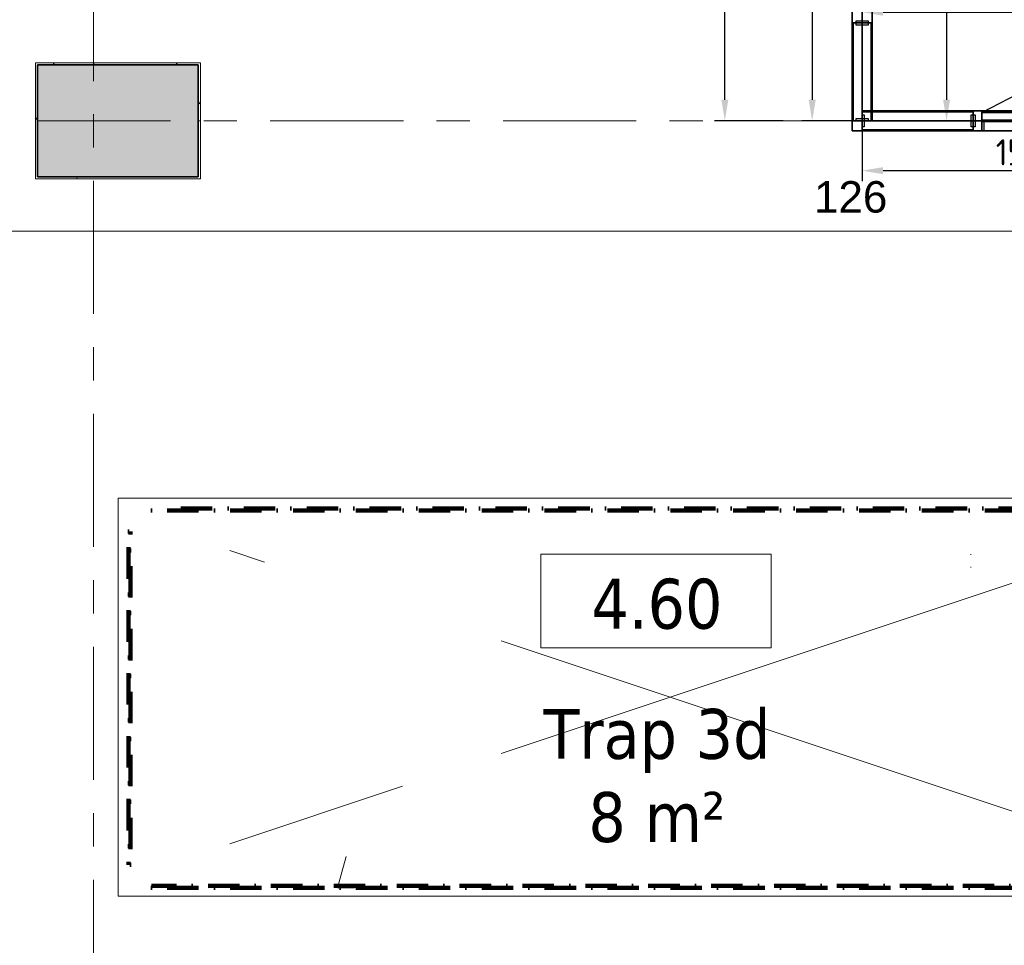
# Model space of a CAD drawing. Extents: x 2744 to 57639, y 3641 to 38820.
# Tile 125 of 179: x 42665 to 47362, y 26395 to 30810. Entities that reach past the tile are written whole.
import ezdxf
from ezdxf.enums import TextEntityAlignment as Align

# ---------------------------------------------------------------- set-up
doc = ezdxf.new("R2010")
doc.units = 0
doc.header["$LTSCALE"] = 50
doc.header["$PDSIZE"] = -5
for name, pattern in [('brandscheiding 2', [6, 0, -1.5, 3, -1.5]), ('HIDDEN2', [4.7625, 3.175, -1.5875]), ('stramien', [22.225, 12.7, -3.175, 3.175, -3.175])]:
    doc.linetypes.add(name, pattern=pattern)
doc.layers.get('0').update_dxf_attribs({"linetype": 'CONTINUOUS'})
doc.layers.get('DEFPOINTS').update_dxf_attribs({"linetype": 'CONTINUOUS'})
for name, color, linetype, lineweight in [('A-ANNO-IDEN', 8, 'CONTINUOUS', 18), ('A-AREA-IDEN', 8, 'CONTINUOUS', 18), ('A-FLOR-OTLN', 8, 'CONTINUOUS', 18), ('A-GENM', 8, 'CONTINUOUS', 18), ('S-COLS', 8, 'CONTINUOUS', 18), ('S-GRID', 8, 'CONTINUOUS', 18)]:
    doc.layers.add(name, color=color, linetype=linetype, lineweight=lineweight)
for name, color, linetype in [('AS-A38--_F----5', 2, 'CONTINUOUS'), ('AS-A38--_F---4-', 9, 'CONTINUOUS'), ('AS-I38-E_F----5_Deuren', 7, 'CONTINUOUS'), ('AS-I38-M_F----5_Deurmodulen', 7, 'CONTINUOUS'), ('AS-I38-M_F----5_Hoekaansluitingen', 7, 'CONTINUOUS'), ('AS-I38-M_F----5_Wandmodulen', 7, 'CONTINUOUS'), ('AS-L32--_F----5', 84, 'CONTINUOUS'), ('AS-L32--_F---4-', 84, 'CONTINUOUS'), ('AS-L32--_F-23--', 84, 'CONTINUOUS'), ('AS-L32--_F123--', 84, 'CONTINUOUS'), ('AS-L38--', 7, 'CONTINUOUS'), ('AS-L38--_F----5', 7, 'CONTINUOUS'), ('AS-L38--_F---4-', 7, 'CONTINUOUS'), ('AS-L38--_F-23--', 3, 'CONTINUOUS'), ('AS-L38--_F1----', 2, 'CONTINUOUS'), ('AS-L38--_F1-----', 2, 'CONTINUOUS'), ('AS-L38--_F123--', 7, 'CONTINUOUS'), ('AS-L38GL_F---4-', 2, 'CONTINUOUS'), ('AS-L38GL_F123--', 3, 'CONTINUOUS'), ('AS-M38--_F123--_Wandlengte', 1, 'CONTINUOUS'), ('IWTEKST', 2, 'CONTINUOUS')]:
    doc.layers.add(name, color=color, linetype=linetype)
doc.layers.add('AS-I38-1_F----5', color=2, linetype='CONTINUOUS', plot=False)
doc.layers.add('IWHULPLIJN', color=40, linetype='CONTINUOUS', plot=False)
doc.styles.get("Standard").update_dxf_attribs({"font": 'isocp.shx'})
doc.styles.add('Tahoma_1', font='TAHOMA.TTF', dxfattribs={"height": 238.040123})
doc.dimstyles.new('CWall_F2_Wandlengte', dxfattribs={"dimscale": 50, "dimtxt": 2.5, "dimasz": 2, "dimexe": 1, "dimexo": 1, "dimgap": 0.5, "dimtad": 1, "dimdec": 0, "dimdsep": 46, "dimtxsty": 'Standard', "dimcen": 2.5, "dimclrt": 2, "dimadec": 0, "dimazin": 0, "dimtfac": 1, "dimtdec": 0, "dimtix": 1, "dimtmove": 2, "dimatfit": 0, "dimfxl": 0, "dimtolj": 1, "dimtzin": 0, "dimarcsym": 0})
pattern_1 = [(60, (160, 2090), (-43300, 25000), [300, -50000]), (60, (230, 2164), (-43300, 25000), [100, -50000]), (60, (187, 2190), (-43300, 25000), [100, -50000]), (150, (320, 2170), (-25000, -43300), [200, -50000])]
pattern_2 = [(0, (233.25, 1360), (29.766, 59.531), [0, -59.531])]
pattern_3 = [(60, (160, 1230), (-43300, 25000), [300, -50000]), (60, (230, 1304), (-43300, 25000), [100, -50000]), (60, (187, 1330), (-43300, 25000), [100, -50000]), (150, (320, 1310), (-25000, -43300), [200, -50000])]
pattern_4 = [(60, (160, 370), (-43300, 25000), [300, -50000]), (60, (230, 444), (-43300, 25000), [100, -50000]), (60, (187, 470), (-43300, 25000), [100, -50000]), (150, (320, 450), (-25000, -43300), [200, -50000])]
pattern_5 = [(0, (683.25, 1360), (31.75, 31.75), [15.875, -47.625]), (90, (691.188, 1352.062), (-31.75, 31.75), [15.875, -47.625])]
pattern_6 = [(60, (190, 370), (-43300, 25000), [300, -50000]), (60, (260, 444), (-43300, 25000), [100, -50000]), (60, (220, 470), (-43300, 25000), [100, -50000]), (150, (350, 450), (-25000, -43300), [200, -50000])]
pattern_7 = [(60, (190, 1230), (-43300, 25000), [300, -50000]), (60, (260, 1304), (-43300, 25000), [100, -50000]), (60, (220, 1330), (-43300, 25000), [100, -50000]), (150, (350, 1310), (-25000, -43300), [200, -50000])]
pattern_8 = [(0, (265, 1360), (29.7656, 59.531), [0, -59.531])]
pattern_9 = [(60, (190, 2090), (-43300, 25000), [300, -50000]), (60, (260, 2164), (-43300, 25000), [100, -50000]), (60, (220, 2190), (-43300, 25000), [100, -50000]), (150, (350, 2170), (-25000, -43300), [200, -50000])]

# ---------------------------------------------------------------- blocks, each defined once
blk = doc.blocks.new('10844_ABT model nieuw_export 08-11-2012_rvt-1-Plotview 4e Verdieping - schaal 1 op 100')
at = {"layer": 'S-COLS', "color": 0, "lineweight": 5}
for p, q in [((47205, 28258.2), (47201.2, 28258.2)), ((47201.2, 28198.2), (47205, 28198.2))]:
    blk.add_line(p, q, dxfattribs=at)
blk = doc.blocks.new('65_KU_brandscheiding_v1 - 60m 2-7673612-Plotview 4e Verdieping - schaal 1 op 100')
at = {"layer": 'A-GENM', "linetype": 'brandscheiding 2', "lineweight": 100}
for p, q in [((4696.3, -100), (0, -100)), ((0, -100), (0, -110)), ((0, -110), (4696.3, -110)), ((4696.3, -110), (4696.3, -100))]:
    blk.add_line(p, q, dxfattribs=at)
blk = doc.blocks.new('65_KU_brandscheiding_v1 - 60m 2-5968703-Plotview 4e Verdieping - schaal 1 op 100')
at = {"layer": 'A-GENM', "linetype": 'brandscheiding 2', "lineweight": 100}
for p, q in [((4866.9, 110), (0, 110)), ((0, 110), (0, 100)), ((0, 100), (4866.9, 100)), ((4866.9, 100), (4866.9, 110))]:
    blk.add_line(p, q, dxfattribs=at)
blk = doc.blocks.new('65_KU_brandscheiding_v1 - 60m 2-V11-Plotview 4e Verdieping - schaal 1 op 100')
at = {"layer": 'A-GENM', "linetype": 'brandscheiding 2', "lineweight": 100}
for p, q in [((1590, -100), (0, -100)), ((0, -100), (0, -110)), ((0, -110), (1590, -110)), ((1590, -110), (1590, -100))]:
    blk.add_line(p, q, dxfattribs=at)
blk = doc.blocks.new('42_KA leemstuc betonkolomafwerking - Type-7433555-Plotview 4e Verdieping - schaal 1 op 100')
at = {"layer": 'A-GENM'}
h = blk.add_hatch(dxfattribs=at)
h.set_pattern_fill('FP_130', color=256, style=0, pattern_type=2)
h.set_pattern_definition([(180, (43249.6, 30328.2), (-406.4, -101.6), [33.528, -271.272, 33.528, -1896.872]), (180, (43249.6, 30328.2), (-406.4, -101.6), [-338.328, -271.272, 33.528, -576.072, -1016]), (180, (43249.6, 30328.2), (-406.4, -101.6), [-1219.2, 33.528, -271.272, 33.528, -677.672]), (180, (43249.6, 30328.2), (-406.4, -101.6), [-1557.528, -169.672, 33.528, -474.472]), (300, (43097.2, 30277.4), (291.18818, -301.15272), [33.528, -271.272, 33.528, -1896.872]), (300, (43097.2, 30277.4), (291.18818, -301.15272), [-338.328, -271.272, 33.528, -576.072, -1016]), (300, (43097.2, 30277.4), (291.18818, -301.15272), [-1219.2, 33.528, -271.272, 33.528, -677.672]), (300, (43097.2, 30277.4), (291.18818, -301.15272), [-1557.528, -169.672, 33.528, -474.472]), (60, (43046.4, 30074.2), (115.21182, 402.75272), [33.528, -271.272, 33.528, -271.272, -1625.6]), (60, (43046.4, 30074.2), (115.21182, 402.75272), [-609.6, 33.528, -576.072, 33.528, -271.272, -711.2]), (60, (43046.4, 30074.2), (115.21182, 402.75272), [-1524, 33.528, -169.672, 33.528, -474.472])])
h.paths.add_polyline_path([(-277, 277), (-277, -277), (510, -277), (510, 277), (185.3, 277)], flags=0)
h.paths.add_polyline_path([(185.3, 267), (500, 267), (500, -267), (-267, -267), (-267, 267)], flags=0)
for p, q in [((510, 277), (-277, 277)), ((-277, 277), (-277, -277)), ((-267, 267), (500, 267)), ((-267, -267), (-267, 267)), ((500, 267), (500, -267)), ((510, -277), (510, 277)), ((-277, -277), (510, -277)), ((500, -267), (-267, -267))]:
    blk.add_line(p, q, dxfattribs=at)
blk = doc.blocks.new('00_KU ruimtetag groot - 00_KU ruimtetag groot-3653893-Plotview 4e Verdieping - schaal 1 op 100')
at = {"layer": 'A-AREA-IDEN'}
for p, q in [((5.5, 2.164), (-5.5, 2.164)), ((-5.5, 2.164), (-5.5, -2.302)), ((5.5, -2.302), (5.5, 2.164)), ((-5.5, -2.302), (5.5, -2.302))]:
    blk.add_line(p, q, dxfattribs=at)
blk = doc.blocks.new('23_ABT-C_GM_FB_vloersparing-rechthoek - 4800x1600-710645-Plotview 4e Verdieping - schaal 1 op 100')
at = {"layer": 'A-GENM'}
for p, q in [((-2100, 700), (-1934.6, 644.9)), ((1800, 600), (-805, -268.3)), ((-805, 268.3), (1800, -600)), ((-1275.4, -425.1), (-2100, -700))]:
    blk.add_line(p, q, dxfattribs=at)
blk = doc.blocks.new('Onderlegger 4e verdieping')
at = {"layer": 'S-COLS', "lineweight": 5}
blk.add_hatch(color=256, dxfattribs=at).paths.add_polyline_path([(42749.6, 30061.2), (43516.6, 30061.2), (43516.6, 30595.2), (42749.6, 30595.2)], flags=0)
at = {"layer": 'A-ANNO-IDEN'}
for p, q in [((44221.7, 26818), (44181.5, 26668)), ((44181.5, 26668), (44261.9, 26668))]:
    blk.add_line(p, q, dxfattribs=at)
at = {"layer": 'A-FLOR-OTLN'}
for p, q in [((47989.6, 29801.2), (41293.3, 29801.2)), ((43134.6, 26628.2), (43134.6, 28528.2)), ((43134.6, 28528.2), (47989.6, 28528.2)), ((47989.6, 26628.2), (43134.6, 26628.2))]:
    blk.add_line(p, q, dxfattribs=at)
at = {"layer": 'S-COLS', "color": 250, "lineweight": 35}
for p, q in [((43516.6, 30595.2), (42749.6, 30595.2)), ((42749.6, 30595.2), (42749.6, 30061.2)), ((43516.6, 30061.2), (43516.6, 30595.2)), ((42749.6, 30061.2), (43516.6, 30061.2))]:
    blk.add_line(p, q, dxfattribs=at)
at = {"layer": 'S-GRID', "linetype": 'stramien'}
for p, q in [((43016.6, 37820.1), (43016.6, 15453.9)), ((2743.8, 30328.2), (56270.4, 30328.2))]:
    blk.add_line(p, q, dxfattribs=at)
at = {"lineweight": 5}
blk.add_blockref('10844_ABT model nieuw_export 08-11-2012_rvt-1-Plotview 4e Verdieping - schaal 1 op 100', (0, 0), dxfattribs=at)
at = {"color": 250, "lineweight": 35}
blk.add_blockref('23_ABT-C_GM_FB_vloersparing-rechthoek - 4800x1600-710645-Plotview 4e Verdieping - schaal 1 op 100', (45766.6, 27578.2), dxfattribs=at)
at = {"layer": 'A-AREA-IDEN', "xscale": 99.99999999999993, "yscale": 99.99999999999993, "zscale": 99.99999999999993}
blk.add_blockref('00_KU ruimtetag groot - 00_KU ruimtetag groot-3653893-Plotview 4e Verdieping - schaal 1 op 100', (45700.4, 28044.1), dxfattribs=at)
at = {"layer": 'A-GENM', "rotation": 180}
blk.add_blockref('42_KA leemstuc betonkolomafwerking - Type-7433555-Plotview 4e Verdieping - schaal 1 op 100', (43249.6, 30328.2), dxfattribs=at)
at = {"layer": 'A-GENM', "linetype": 'brandscheiding 2', "lineweight": 100}
for name, p in [('65_KU_brandscheiding_v1 - 60m 2-5968703-Plotview 4e Verdieping - schaal 1 op 100', (43293.3, 28368.2)), ('65_KU_brandscheiding_v1 - 60m 2-7673612-Plotview 4e Verdieping - schaal 1 op 100', (43293.3, 26778.2))]:
    blk.add_blockref(name, p, dxfattribs=at)
at = {"layer": 'A-GENM', "linetype": 'brandscheiding 2', "lineweight": 100, "rotation": 270}
blk.add_blockref('65_KU_brandscheiding_v1 - 60m 2-V11-Plotview 4e Verdieping - schaal 1 op 100', (43293.3, 28368.2), dxfattribs=at)
at = {"layer": 'A-AREA-IDEN', "char_height": 238.04, "attachment_point": 2, "line_spacing_factor": 1.000232, "style": 'Tahoma_1'}
for s, insert, width in [('4.60', (45705, 28143.4), 768), ('Trap 3d\\P8 m²', (45705, 27522.3), 1350)]:
    blk.add_mtext(s, dxfattribs=dict(at, insert=insert, width=width))
blk = doc.blocks.new('QHK-6---_CTA01')
at = {"layer": 'AS-L38--_F----5', "linetype": 'HIDDEN2'}
blk.add_line((0, 0), (0, 0, 2700), dxfattribs=at)
at = {"layer": 'AS-L38--_F---4-'}
blk.add_line((-47.5, 47.5), (-47.5, 47.5, 2700), dxfattribs=at)
for points, invisible_edges in [([(0, 47.5, 2700), (0, -47.5, 2700), (47.5, -47.5, 2700), (-47.5, 47.5, 2700)], 4), ([(47.5, -47.5, 2700), (-47.5, 47.5, 2700), (-47.5, 0, 2700), (47.5, 0, 2700)], 1), ([(47.5, 0), (47.5, 0, 60), (47.5, -47.5, 60), (47.5, -47.5)], 1), ([(47.5, 0, 2660), (47.5, 0, 2700), (47.5, -47.5, 2700), (47.5, -47.5, 2660)], 1), ([(47.5, -47.5), (47.5, -47.5, 60), (0, -47.5, 60), (0, -47.5)], 4), ([(47.5, -47.5, 2660), (47.5, -47.5, 2700), (0, -47.5, 2700), (0, -47.5, 2660)], 4)]:
    blk.add_3dface(points, dxfattribs=dict(at, invisible_edges=invisible_edges))
for points in [[(47.5, 0, 60), (47.5, 0, 2660), (47.5, -47.5, 2660), (47.5, -47.5, 60)], [(47.5, -47.5, 60), (47.5, -47.5, 2660), (0, -47.5, 2660), (0, -47.5, 60)]]:
    blk.add_3dface(points, dxfattribs=at)
at = {"layer": 'AS-L38--_F123--'}
blk.add_lwpolyline([(0, -47.5), (47.5, -47.5), (47.5, 0)], dxfattribs=at)
at = {"layer": 'DEFPOINTS'}
blk.add_point((0, 0, 2700), dxfattribs=at)
at = {"layer": 'AS-I38-M_F----5_Hoekaansluitingen', "extrusion": (1, -6.12303e-17, 0)}
blk.add_text('D126', height=125, rotation=90, dxfattribs=at).set_placement((0, 2750), align=Align.MIDDLE_LEFT)
at = {"layer": 'AS-I38-M_F----5_Hoekaansluitingen', "extrusion": (0, -1, 0)}
blk.add_text('D126', height=125, rotation=90, dxfattribs=at).set_placement((0, 2750), align=Align.MIDDLE_LEFT)
blk = doc.blocks.new('BvnAans-_CTA01')
at = {"layer": 'AS-L38--_F----5', "color": 0, "invisible_edges": 10}
blk.add_3dface([(0, 0), (1, 0), (1, 0, 1), (0, 0, 1)], dxfattribs=at)
at = {"layer": 'AS-L38--_F---4-', "invisible_edges": 10}
for points in [[(0, 0.5), (1, 0.5), (1, 0.5, 1), (0, 0.5, 1)], [(0, -0.5), (1, -0.5), (1, -0.5, 1), (0, -0.5, 1)]]:
    blk.add_3dface(points, dxfattribs=at)
at = {"layer": 'AS-L38--_F---4-'}
blk.add_3dface([(0, -0.5, 1), (0, 0.5, 1), (1, 0.5, 1), (1, -0.5, 1)], dxfattribs=at)
blk = doc.blocks.new('Q0WDSTL-_CTA01')
at = {"layer": 'AS-L38--_F-23--'}
for p, q in [((0, 0.3), (0, 0.5)), ((0, -0.3), (0, -0.5))]:
    blk.add_line(p, q, dxfattribs=at)
at = {"layer": 'AS-L38--_F-23--', "color": 1}
blk.add_lwpolyline([(0, 0.3), (1, 0.3), (1, -0.3), (0, -0.3)], dxfattribs=at)
at = {"layer": 'AS-L38--_F1-----'}
blk.add_lwpolyline([(0, 0.5), (0, -0.5)], dxfattribs=at)
blk = doc.blocks.new('3ADRDRP-_CTA01')
at = {"layer": 'AS-L38--_F----5', "color": 0}
blk.add_3dface([(0, 0), (1, 0), (1, 0, 1), (0, 0, 1)], dxfattribs=at)
at = {"layer": 'AS-L38--_F---4-'}
mesh = blk.add_polymesh((6, 3), dxfattribs=at)
for k, corner in enumerate([(1, -0.5, 1), (1, -0.5), (1, -0.5), (0, -0.5, 1), (0, -0.5), (0, -0.5), (0, 0.5, 1), (0, 0.5), (0, -0.5), (1, 0.5, 1), (1, 0.5), (1, -0.5), (1, 0.5, 1), (1, 0.5, 1), (1, -0.5, 1), (0, 0.5, 1), (0, 0.5, 1), (0, -0.5, 1)]):
    mesh.set_mesh_vertex(divmod(k, 3), corner)
blk = doc.blocks.new('Q0DRSTL-_CTA01')
at = {"layer": 'AS-L38--_F----5', "color": 0}
blk.add_3dface([(0, 0), (1, 0), (1, 0, 1), (0, 0, 1)], dxfattribs=at)
at = {"layer": 'AS-L38--_F-23--', "color": 0}
for p, q in [((0, 0.5), (0, 0.3)), ((1, 0.5), (1, 0)), ((1, 0), (1.25, 0)), ((0, -0.5), (0, -0.3))]:
    blk.add_line(p, q, dxfattribs=at)
for points in [[(1, 0.5), (0, 0.5)], [(0, -0.5), (1.25, -0.5), (1.25, 0)]]:
    blk.add_lwpolyline(points, dxfattribs=at)
at = {"layer": 'AS-L38--_F1----', "color": 0}
blk.add_lwpolyline([(0, -0.5), (1, -0.5), (1, 0.5), (0, 0.5)], close=True, dxfattribs=at)
at = {"layer": 'AS-L38--_F---4-'}
mesh = blk.add_polymesh((6, 3), dxfattribs=at)
for k, corner in enumerate([(1, -0.5, 1), (1, -0.5), (1, -0.5), (0, -0.5, 1), (0, -0.5), (0, -0.5), (0, 0.5, 1), (0, 0.5), (0, -0.5), (1, 0.5, 1), (1, 0.5), (1, -0.5), (1, 0.5, 1), (1, 0.5, 1), (1, -0.5, 1), (0, 0.5, 1), (0, 0.5, 1), (0, -0.5, 1)]):
    mesh.set_mesh_vertex(divmod(k, 3), corner)
blk = doc.blocks.new('ddch1---_CTA01')
at = {"layer": 'AS-L32--_F----5', "color": 1}
for p, q in [((0, 0.075), (1, 0.075, 0.5)), ((1, 0.075, 0.5), (0, 0.075, 1))]:
    blk.add_line(p, q, dxfattribs=at)
at = {"layer": 'AS-L32--_F----5', "color": 1, "linetype": 'HIDDEN2'}
for p, q in [((0, -0.075), (1, -0.075, 0.5)), ((1, -0.075, 0.5), (0, -0.075, 1))]:
    blk.add_line(p, q, dxfattribs=at)
at = {"layer": 'AS-L32--_F----5'}
blk.add_3dface([(0, 0), (0, 0, 1), (1, 0, 1), (1, 0)], dxfattribs=at)
at = {"layer": 'AS-L32--_F---4-'}
for points in [[(0, 1), (0, 1, 1), (1, 1, 1), (1, 1)], [(0, 1), (0, 0), (0, 0, 1), (0, 1, 1)], [(0, 0, 1), (0, 1, 1), (1, 1, 1), (1, 0, 1)], [(1, 1, 1), (1, 0, 1), (1, 0), (1, 1)], [(0, 0), (0, 0, 1), (1, 0, 1), (1, 0)]]:
    blk.add_3dface(points, dxfattribs=at)
at = {"layer": 'AS-L32--_F123--', "color": 1}
blk.add_line((0, 1), (0.8776, 11.4994), dxfattribs=at)
at = {"layer": 'AS-L32--_F123--'}
for p, q in [((1, 1), (0, 1)), ((0, 1), (0, 0)), ((1, 0), (1, 1)), ((0, 0), (1, 0))]:
    blk.add_line(p, q, dxfattribs=at)
at = {"layer": 'AS-L32--_F123--', "color": 1}
blk.add_ellipse((0, 1), major_axis=(0, 21.9), ratio=0.045662, start_param=-1.570796, end_param=-1.070796, dxfattribs=at)
at = {"layer": 'DEFPOINTS'}
blk.add_point((0, 0), dxfattribs=at)
blk.add_point((0, 0), dxfattribs=at)
blk = doc.blocks.new('KlnkRcht_CTA01')
at = {"layer": 'AS-L32--_F----5'}
blk.add_polyline3d([(-0.5, 0, -0.5), (0.5, 0, -0.5), (0.5, 0, 0.5), (-0.5, 0, 0.5)], close=True, dxfattribs=at)
at = {"layer": 'AS-L32--_F-23--'}
for p, q in [((0.3, -0.6, -0.5), (0.3, 0, -0.5)), ((0.5, 0, -0.5), (0.5, -1, -0.5)), ((-0.5, -1, -0.5), (-0.5, -0.6, -0.5)), ((-0.5, -0.6, -0.5), (0.3, -0.6, -0.5)), ((0.5, -1, -0.5), (-0.5, -1, -0.5))]:
    blk.add_line(p, q, dxfattribs=at)
at = {"layer": 'AS-L32--_F---4-'}
mesh = blk.add_polyface(dxfattribs=at)
corners = [(0.5, 0, -0.5), (0.5, -1, -0.5), (-0.5, -1, -0.5), (-0.5, -0.6, -0.5), (0.3, -0.6, -0.5), (0.3, 0, -0.5), (0.5, 0, 0.5), (0.5, -1, 0.5), (-0.5, -1, 0.5), (-0.5, -0.6, 0.5), (0.3, -0.6, 0.5), (0.3, 0, 0.5)]
mesh.append_faces([[corners[k] for k in face] for face in [(0, 1, 7, 6), (1, 2, 8, 7), (2, 3, 9, 8)]])
mesh.append_faces([[corners[k] for k in face] for face in [(6, 10, 11)]], dxfattribs={"vtx0": -1})
mesh.append_faces([[corners[k] for k in face] for face in [(6, 9, 10)]], dxfattribs={"vtx0": -1, "vtx2": -1})
mesh.append_faces([[corners[k] for k in face] for face in [(6, 7, 8, 9)]], dxfattribs={"vtx3": -1})
blk = doc.blocks.new('QDR-7---_CTA01')
at = {"layer": 'DEFPOINTS'}
blk.add_point((0, 0, 2700), dxfattribs=at)
at = {"layer": 'AS-L38--'}
for name, p, xscale, yscale, zscale in [('ddch1---_CTA01', (41.5, 0, 10), 926, 40, 2585), ('BvnAans-_CTA01', (0, 0, 2660), 1013, 95, 40), ('Q0WDSTL-_CTA01', (0, 0), 10, 95, 10), ('3ADRDRP-_CTA01', (0, 0, 2595), 1013, 95, 65), ('Q0DRSTL-_CTA01', (0, 0), 41.5, 95, 2595), ('KlnkRcht_CTA01', (842.5, 40, 1050), 150, -50, 20), ('Q0DRSTL-_CTA01', (1013, 0), -41.5, 95, 2595), ('KlnkRcht_CTA01', (842.5, 0, 1050), 150, 50, 20)]:
    blk.add_blockref(name, p, dxfattribs=dict(at, xscale=xscale, yscale=yscale, zscale=zscale))
at = {"layer": 'AS-L38--', "xscale": 10, "yscale": 95, "zscale": 10, "rotation": 180}
blk.add_blockref('Q0WDSTL-_CTA01', (1013, 0), dxfattribs=at)
at = {"layer": 'AS-I38-E_F----5_Deuren', "extrusion": (0, -1, 0)}
blk.add_text('926x2585', height=90, dxfattribs=at).set_placement((959, 175), align=Align.BOTTOM_RIGHT)
at = {"layer": 'AS-I38-M_F----5_Deurmodulen', "extrusion": (0, -1, 0)}
blk.add_text('DA', height=125, rotation=90, dxfattribs=at).set_placement((506.5, 2750), align=Align.MIDDLE_LEFT)
blk = doc.blocks.new('*D150')
at = {"layer": 'AS-M38--_F123--_Wandlengte', "color": 0, "lineweight": -2}
for p, q in [((48516.6, 31138.3), (48516.6, 30796.2)), ((46683.6, 30679.8), (46683.6, 30896.2)), ((46783.6, 30846.2), (48416.6, 30846.2))]:
    blk.add_line(p, q, dxfattribs=at)
at = {"layer": 'AS-M38--_F123--_Wandlengte', "color": 0}
for points in [[(46783.6, 30862.9), (46783.6, 30829.5), (46683.6, 30846.2)], [(48416.6, 30862.9), (48416.6, 30829.5), (48516.6, 30846.2)]]:
    blk.add_solid(points, dxfattribs=at)
at = {"layer": 'DEFPOINTS', "color": 0}
for p in [(48516.6, 31188.3), (48516.6, 30846.2), (46683.6, 30629.8, -300)]:
    blk.add_point(p, dxfattribs=at)
at = {"layer": 'AS-M38--_F123--_Wandlengte', "color": 2, "insert": (47600.1, 30933.7), "char_height": 125, "attachment_point": 5}
blk.add_mtext('\\A1;1833', dxfattribs=at)
blk = doc.blocks.new('*D159')
at = {"layer": 'AS-M38--_F123--_Wandlengte', "color": 0, "lineweight": -2}
for p, q in [((47354, 33994.2), (47036.9, 33994.2)), ((47086.9, 33894.2), (47086.9, 30428.2)), ((47144.5, 30328.2), (47036.9, 30328.2))]:
    blk.add_line(p, q, dxfattribs=at)
at = {"layer": 'AS-M38--_F123--_Wandlengte', "color": 0}
for points in [[(47070.2, 33894.2), (47103.5, 33894.2), (47086.9, 33994.2)], [(47070.2, 30428.2), (47103.5, 30428.2), (47086.9, 30328.2)]]:
    blk.add_solid(points, dxfattribs=at)
at = {"layer": 'DEFPOINTS', "color": 0}
for p in [(47404, 33994.2), (47086.9, 30328.2), (47194.5, 30328.2)]:
    blk.add_point(p, dxfattribs=at)
at = {"layer": 'AS-M38--_F123--_Wandlengte', "color": 2, "insert": (46999.4, 32161.2), "char_height": 125, "attachment_point": 5, "rotation": 90}
blk.add_mtext('\\A1;3666', dxfattribs=at)
blk = doc.blocks.new('OndrAans_CTA01')
at = {"layer": 'AS-L38--_F----5', "color": 0, "invisible_edges": 10}
blk.add_3dface([(0, 0), (1, 0), (1, 0, 1), (0, 0, 1)], dxfattribs=at)
at = {"layer": 'AS-L38--_F---4-', "invisible_edges": 10}
for points in [[(0, 0.5), (1, 0.5), (1, 0.5, 1), (0, 0.5, 1)], [(0, -0.5), (1, -0.5), (1, -0.5, 1), (0, -0.5, 1)]]:
    blk.add_3dface(points, dxfattribs=at)
at = {"layer": 'AS-L38--_F123--', "color": 0}
blk.add_3dface([(0, -0.5), (1, -0.5), (1, 0.5), (0, 0.5)], dxfattribs=at)
blk = doc.blocks.new('QPGLAS--_CTA01')
at = {"layer": 'AS-L38--_F----5', "color": 0}
blk.add_3dface([(0, 0), (1, 0), (1, 0, 1), (0, 0, 1)], dxfattribs=at)
at = {"layer": 'AS-L38GL_F123--'}
blk.add_line((0, 0), (1, 0), dxfattribs=at)
at = {"layer": 'AS-L38GL_F---4-'}
mesh = blk.add_polymesh((6, 3), dxfattribs=at)
for k, corner in enumerate([(1, -0.45, 1), (1, -0.45), (1, -0.45), (0, -0.45, 1), (0, -0.45), (0, -0.45), (0, 0.45, 1), (0, 0.45), (0, -0.45), (1, 0.45, 1), (1, 0.45), (1, -0.45), (1, 0.45, 1), (1, 0.45, 1), (1, -0.45, 1), (0, 0.45, 1), (0, 0.45, 1), (0, -0.45, 1)]):
    mesh.set_mesh_vertex(divmod(k, 3), corner)
blk = doc.blocks.new('O4------_CTA01')
blk.add_blockref('QPGLAS--_CTA01', (0, 0))
blk = doc.blocks.new('QWND10--_CTA01')
at = {"layer": 'AS-A38--_F----5', "extrusion": (0, -1, 0)}
h = blk.add_hatch(dxfattribs=at)
h.set_pattern_fill('GLAS2', color=256, scale=50, angle=60, style=0, pattern_type=2)
h.set_pattern_definition(pattern_1)
h.paths.add_polyline_path([(0, 1780), (466.5, 1780), (466.5, 2660), (0, 2660)])
h = blk.add_hatch(dxfattribs=at)
h.set_pattern_fill('GLAS2', color=256, scale=50, angle=60, style=0, pattern_type=2)
h.set_pattern_definition(pattern_3)
h.paths.add_polyline_path([(0, 940), (466.5, 940), (466.5, 1780), (0, 1780)])
h = blk.add_hatch(dxfattribs=at)
h.set_pattern_fill('GLAS2', color=256, scale=50, angle=60, style=0, pattern_type=2)
h.set_pattern_definition(pattern_4)
h.paths.add_polyline_path([(0, 60), (466.5, 60), (466.5, 940), (0, 940)])
h = blk.add_hatch(dxfattribs=at)
h.set_pattern_fill('DOTS', color=256, scale=37.5, style=0)
h.set_pattern_definition(pattern_2)
h.paths.add_polyline_path([(10, 950), (456.5, 950), (456.5, 1770), (10, 1770)])
at = {"layer": 'AS-A38--_F---4-', "extrusion": (0, -1, 0)}
h = blk.add_hatch(dxfattribs=at)
h.set_pattern_fill('GLAS2', color=256, scale=50, angle=60, style=0, pattern_type=2)
h.set_pattern_definition(pattern_1)
h.paths.add_polyline_path([(0, 1780), (466.5, 1780), (466.5, 2660), (0, 2660)])
h = blk.add_hatch(dxfattribs=at)
h.set_pattern_fill('GLAS2', color=256, scale=50, angle=60, style=0, pattern_type=2)
h.set_pattern_definition(pattern_3)
h.paths.add_polyline_path([(0, 940), (466.5, 940), (466.5, 1780), (0, 1780)])
h = blk.add_hatch(dxfattribs=at)
h.set_pattern_fill('GLAS2', color=256, scale=50, angle=60, style=0, pattern_type=2)
h.set_pattern_definition(pattern_4)
h.paths.add_polyline_path([(0, 60), (466.5, 60), (466.5, 940), (0, 940)])
h = blk.add_hatch(dxfattribs=at)
h.set_pattern_fill('DOTS', color=256, scale=37.5, style=0)
h.set_pattern_definition(pattern_2)
h.paths.add_polyline_path([(10, 950), (456.5, 950), (456.5, 1770), (10, 1770)])
h = blk.add_hatch(dxfattribs=at)
h.set_pattern_fill('GLAS2', color=256, scale=50, angle=60, style=0, pattern_type=2)
h.set_pattern_definition(pattern_1)
h.paths.add_polyline_path([(0, 1780), (466.5, 1780), (466.5, 2660), (0, 2660)])
h = blk.add_hatch(dxfattribs=at)
h.set_pattern_fill('GLAS2', color=256, scale=50, angle=60, style=0, pattern_type=2)
h.set_pattern_definition(pattern_3)
h.paths.add_polyline_path([(0, 940), (466.5, 940), (466.5, 1780), (0, 1780)])
h = blk.add_hatch(dxfattribs=at)
h.set_pattern_fill('GLAS2', color=256, scale=50, angle=60, style=0, pattern_type=2)
h.set_pattern_definition(pattern_4)
h.paths.add_polyline_path([(0, 60), (466.5, 60), (466.5, 940), (0, 940)])
h = blk.add_hatch(dxfattribs=at)
h.set_pattern_fill('DOTS', color=256, scale=37.5, style=0)
h.set_pattern_definition(pattern_2)
h.paths.add_polyline_path([(10, 950), (456.5, 950), (456.5, 1770), (10, 1770)])
at = {"layer": 'DEFPOINTS'}
blk.add_point((0, 0, 2700), dxfattribs=at)
at = {"layer": 'AS-L38--', "yscale": 95}
for name, p, xscale, zscale in [('BvnAans-_CTA01', (0, 0, 2660), 466.5, 40), ('OndrAans_CTA01', (0, 0), 466.5, 60), ('Q0WDSTL-_CTA01', (0, 0), 10, 10), ('O4------_CTA01', (0, 0, 1780), 466.5, 880), ('O4------_CTA01', (0, 0, 940), 466.5, 840), ('O4------_CTA01', (0, 0, 60), 466.5, 880)]:
    blk.add_blockref(name, p, dxfattribs=dict(at, xscale=xscale, zscale=zscale))
at = {"layer": 'AS-L38--', "xscale": 10, "yscale": 95, "zscale": 10, "rotation": 180}
blk.add_blockref('Q0WDSTL-_CTA01', (466.5, 0), dxfattribs=at)
at = {"layer": 'AS-I38-1_F----5', "extrusion": (0, -1, 0)}
blk.add_text('98', height=90, dxfattribs=at).set_placement((40, 130))
at = {"layer": 'AS-I38-M_F----5_Wandmodulen', "extrusion": (0, -1, 0)}
blk.add_text('GH', height=125, rotation=90, dxfattribs=at).set_placement((233.2, 2750), align=Align.MIDDLE_LEFT)
blk = doc.blocks.new('D1------_CTA01')
at = {"layer": 'AS-L38--_F----5', "color": 0}
blk.add_3dface([(0, 0), (1, 0), (1, 0, 1), (0, 0, 1)], dxfattribs=at)
at = {"layer": 'AS-L38--_F---4-'}
for points in [[(0, 0.5), (1, 0.5), (1, 0.5, 1), (0, 0.5, 1)], [(0, -0.5), (1, -0.5), (1, -0.5, 1), (0, -0.5, 1)]]:
    blk.add_3dface(points, dxfattribs=at)
blk = doc.blocks.new('QWND51--_CTA01')
at = {"layer": 'AS-A38--_F----5', "extrusion": (0, -1, 0)}
h = blk.add_hatch(dxfattribs=at)
h.set_pattern_fill('CROSS', color=256, scale=5, style=0)
h.set_pattern_definition(pattern_5)
h.paths.add_polyline_path([(0, 940), (1366.5, 940), (1366.5, 1780), (0, 1780)])
at = {"layer": 'AS-A38--_F---4-', "extrusion": (0, -1, 0)}
h = blk.add_hatch(dxfattribs=at)
h.set_pattern_fill('CROSS', color=256, scale=5, style=0)
h.set_pattern_definition(pattern_5)
h.paths.add_polyline_path([(0, 940), (1366.5, 940), (1366.5, 1780), (0, 1780)])
h = blk.add_hatch(dxfattribs=at)
h.set_pattern_fill('CROSS', color=256, scale=5, style=0)
h.set_pattern_definition(pattern_5)
h.paths.add_polyline_path([(0, 940), (1366.5, 940), (1366.5, 1780), (0, 1780)])
at = {"layer": 'DEFPOINTS'}
blk.add_point((0, 0, 2700), dxfattribs=at)
at = {"layer": 'AS-L38--', "yscale": 95}
for name, p, xscale, zscale in [('BvnAans-_CTA01', (0, 0, 2660), 1366.5, 40), ('OndrAans_CTA01', (0, 0), 1366.5, 60), ('Q0WDSTL-_CTA01', (0, 0), 10, 10), ('D1------_CTA01', (0, 0, 1780), 1366.5, 880), ('D1------_CTA01', (0, 0, 940), 1366.5, 840), ('D1------_CTA01', (0, 0, 60), 1366.5, 880)]:
    blk.add_blockref(name, p, dxfattribs=dict(at, xscale=xscale, zscale=zscale))
at = {"layer": 'AS-L38--', "xscale": 10, "yscale": 95, "zscale": 10, "rotation": 180}
blk.add_blockref('Q0WDSTL-_CTA01', (1366.5, 0), dxfattribs=at)
at = {"layer": 'AS-I38-1_F----5', "extrusion": (0, -1, 0)}
blk.add_text('3', height=90, dxfattribs=at).set_placement((40, 130))
at = {"layer": 'AS-I38-M_F----5_Wandmodulen', "extrusion": (0, -1, 0)}
blk.add_text('AH-Z1', height=125, rotation=90, dxfattribs=at).set_placement((683.25, 2750), align=Align.MIDDLE_LEFT)
blk = doc.blocks.new('*D279')
at = {"layer": 'AS-M38--_F123--_Wandlengte', "color": 0, "lineweight": -2}
for p, q in [((46395.8, 32161.2), (45978.9, 32161.2)), ((46028.9, 30428.2), (46028.9, 32061.2)), ((46307.9, 30328.2), (45978.9, 30328.2))]:
    blk.add_line(p, q, dxfattribs=at)
at = {"layer": 'AS-M38--_F123--_Wandlengte', "color": 0}
for points in [[(46012.2, 32061.2), (46045.6, 32061.2), (46028.9, 32161.2)], [(46012.2, 30428.2), (46045.6, 30428.2), (46028.9, 30328.2)]]:
    blk.add_solid(points, dxfattribs=at)
at = {"layer": 'DEFPOINTS', "color": 0}
for p in [(46028.9, 32161.2), (46445.8, 32161.2), (46357.9, 30328.2)]:
    blk.add_point(p, dxfattribs=at)
at = {"layer": 'AS-M38--_F123--_Wandlengte', "color": 2, "insert": (45941.4, 31244.7), "char_height": 125, "attachment_point": 5, "rotation": 90}
blk.add_mtext('\\A1;1833', dxfattribs=at)
blk = doc.blocks.new('*D297')
at = {"layer": 'AS-M38--_F123--_Wandlengte', "color": 0, "lineweight": -2}
for p, q in [((46633.6, 35674.2), (46395.8, 35674.2)), ((46445.8, 35574.2), (46445.8, 30428.2)), ((46633.6, 30328.2), (46395.8, 30328.2))]:
    blk.add_line(p, q, dxfattribs=at)
at = {"layer": 'AS-M38--_F123--_Wandlengte', "color": 0}
for points in [[(46429.1, 35574.2), (46462.5, 35574.2), (46445.8, 35674.2)], [(46429.1, 30428.2), (46462.5, 30428.2), (46445.8, 30328.2)]]:
    blk.add_solid(points, dxfattribs=at)
at = {"layer": 'DEFPOINTS', "color": 0}
for p in [(46683.6, 35674.2), (46445.8, 30328.2), (46683.6, 30328.2)]:
    blk.add_point(p, dxfattribs=at)
at = {"layer": 'AS-M38--_F123--_Wandlengte', "color": 2, "insert": (46358.3, 33001.2), "char_height": 125, "attachment_point": 5, "rotation": 90}
blk.add_mtext('\\A1;5346', dxfattribs=at)
blk = doc.blocks.new('QWND33--_CTA01')
at = {"layer": 'AS-A38--_F----5', "extrusion": (0, -1, 0)}
h = blk.add_hatch(dxfattribs=at)
h.set_pattern_fill('GLAS2', color=256, scale=50, angle=60, style=0, pattern_type=2)
h.set_pattern_definition(pattern_6)
h.paths.add_polyline_path([(0, 60), (530, 60), (530, 940), (0, 940)])
h = blk.add_hatch(dxfattribs=at)
h.set_pattern_fill('GLAS2', color=256, scale=50, angle=60, style=0, pattern_type=2)
h.set_pattern_definition(pattern_7)
h.paths.add_polyline_path([(0, 940), (530, 940), (530, 1780), (0, 1780)])
h = blk.add_hatch(dxfattribs=at)
h.set_pattern_fill('GLAS2', color=256, scale=50, angle=60, style=0, pattern_type=2)
h.set_pattern_definition(pattern_9)
h.paths.add_polyline_path([(0, 1780), (530, 1780), (530, 2660), (0, 2660)])
h = blk.add_hatch(dxfattribs=at)
h.set_pattern_fill('DOTS', color=256, scale=37.5, style=0)
h.set_pattern_definition(pattern_8)
h.paths.add_polyline_path([(10, 950), (520, 950), (520, 1770), (10, 1770)])
at = {"layer": 'AS-A38--_F---4-', "extrusion": (0, -1, 0)}
h = blk.add_hatch(dxfattribs=at)
h.set_pattern_fill('GLAS2', color=256, scale=50, angle=60, style=0, pattern_type=2)
h.set_pattern_definition(pattern_6)
h.paths.add_polyline_path([(0, 60), (530, 60), (530, 940), (0, 940)])
h = blk.add_hatch(dxfattribs=at)
h.set_pattern_fill('GLAS2', color=256, scale=50, angle=60, style=0, pattern_type=2)
h.set_pattern_definition(pattern_7)
h.paths.add_polyline_path([(0, 940), (530, 940), (530, 1780), (0, 1780)])
h = blk.add_hatch(dxfattribs=at)
h.set_pattern_fill('GLAS2', color=256, scale=50, angle=60, style=0, pattern_type=2)
h.set_pattern_definition(pattern_9)
h.paths.add_polyline_path([(0, 1780), (530, 1780), (530, 2660), (0, 2660)])
h = blk.add_hatch(dxfattribs=at)
h.set_pattern_fill('DOTS', color=256, scale=37.5, style=0)
h.set_pattern_definition(pattern_8)
h.paths.add_polyline_path([(10, 950), (520, 950), (520, 1770), (10, 1770)])
h = blk.add_hatch(dxfattribs=at)
h.set_pattern_fill('GLAS2', color=256, scale=50, angle=60, style=0, pattern_type=2)
h.set_pattern_definition(pattern_6)
h.paths.add_polyline_path([(0, 60), (530, 60), (530, 940), (0, 940)])
h = blk.add_hatch(dxfattribs=at)
h.set_pattern_fill('GLAS2', color=256, scale=50, angle=60, style=0, pattern_type=2)
h.set_pattern_definition(pattern_7)
h.paths.add_polyline_path([(0, 940), (530, 940), (530, 1780), (0, 1780)])
h = blk.add_hatch(dxfattribs=at)
h.set_pattern_fill('GLAS2', color=256, scale=50, angle=60, style=0, pattern_type=2)
h.set_pattern_definition(pattern_9)
h.paths.add_polyline_path([(0, 1780), (530, 1780), (530, 2660), (0, 2660)])
h = blk.add_hatch(dxfattribs=at)
h.set_pattern_fill('DOTS', color=256, scale=37.5, style=0)
h.set_pattern_definition(pattern_8)
h.paths.add_polyline_path([(10, 950), (520, 950), (520, 1770), (10, 1770)])
at = {"layer": 'DEFPOINTS'}
blk.add_point((0, 0, 2700), dxfattribs=at)
at = {"layer": 'AS-L38--', "yscale": 95}
for name, p, xscale, zscale in [('BvnAans-_CTA01', (0, 0, 2660), 530, 40), ('OndrAans_CTA01', (0, 0), 530, 60), ('Q0WDSTL-_CTA01', (0, 0), 10, 10), ('O4------_CTA01', (0, 0, 1780), 530, 880), ('O4------_CTA01', (0, 0, 940), 530, 840), ('O4------_CTA01', (0, 0, 60), 530, 880)]:
    blk.add_blockref(name, p, dxfattribs=dict(at, xscale=xscale, zscale=zscale))
at = {"layer": 'AS-L38--', "xscale": 10, "yscale": 95, "zscale": 10, "rotation": 180}
blk.add_blockref('Q0WDSTL-_CTA01', (530, 0), dxfattribs=at)
at = {"layer": 'AS-I38-1_F----5', "extrusion": (0, -1, 0)}
blk.add_text('1', height=90, dxfattribs=at).set_placement((40, 130))
at = {"layer": 'AS-I38-M_F----5_Wandmodulen', "extrusion": (0, -1, 0)}
blk.add_text('GH', height=125, rotation=90, dxfattribs=at).set_placement((265, 2750), align=Align.MIDDLE_LEFT)
blk = doc.blocks.new('*D302')
at = {"layer": 'AS-M38--_F123--_Wandlengte', "color": 0, "lineweight": -2}
for p, q in [((46683.6, 30278.2), (46683.6, 30040)), ((48261.6, 30278.2), (48261.6, 30040)), ((46783.6, 30090), (48161.6, 30090))]:
    blk.add_line(p, q, dxfattribs=at)
at = {"layer": 'AS-M38--_F123--_Wandlengte', "color": 0}
for points in [[(46783.6, 30106.7), (46783.6, 30073.3), (46683.6, 30090)], [(48161.6, 30106.7), (48161.6, 30073.3), (48261.6, 30090)]]:
    blk.add_solid(points, dxfattribs=at)
at = {"layer": 'DEFPOINTS', "color": 0}
for p in [(46683.6, 30328.2), (48261.6, 30328.2), (48261.6, 30090)]:
    blk.add_point(p, dxfattribs=at)
at = {"layer": 'AS-M38--_F123--_Wandlengte', "color": 2, "insert": (47472.6, 30177.5), "char_height": 125, "attachment_point": 5}
blk.add_mtext('\\A1;1578', dxfattribs=at)

msp = doc.modelspace()

# ---------------------------------------------------------------- linework, layer by layer
at = {"layer": 'IWHULPLIJN', "color": 3}
for p in [(46683.6, 35663.2), (48239.6, 30328.2)]:
    msp.add_line(p, (46683.6, 30328.2), dxfattribs=at)

# ---------------------------------------------------------------- block references
msp.add_blockref('Onderlegger 4e verdieping', (0, 0))
at = {"layer": 'AS-L38--'}
for name, p, rotation in [('QWND51--_CTA01', (46683.6, 32161.2), 270), ('QWND10--_CTA01', (46683.6, 30794.7), 270), ('QDR-7---_CTA01', (47213.6, 30328.2), 359.9999999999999), ('QHK-6---_CTA01', (46683.6, 30328.2), 270), ('QWND33--_CTA01', (46683.6, 30328.2), 359.9999999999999)]:
    msp.add_blockref(name, p, dxfattribs=dict(at, rotation=rotation))

# ---------------------------------------------------------------- texts
at = {"layer": 'IWTEKST', "insert": (46454.67, 30039.99), "char_height": 150, "width": 3405, "attachment_point": 1}
msp.add_mtext('{\\fArial|b0|i0|c0|p34;126}', dxfattribs=at)

# ---------------------------------------------------------------- dimensions: what is measured, and where the dimension line sits
at = {"layer": 'AS-M38--_F123--_Wandlengte'}
for p1, p2, distance, picture, middle in [((46683.6, 35674.2), (46683.6, 30328.2), -237.79, '*D297', (46358.3, 33001.2)), ((46683.6, 30328.2), (48261.6, 30328.2), -238.19, '*D302', (47472.6, 30177.52))]:
    dim = msp.add_aligned_dim(p1=p1, p2=p2, distance=distance, dimstyle='CWall_F2_Wandlengte', dxfattribs=at)
    dim.commit()
    dim.dimension.update_dxf_attribs({"geometry": picture, "text_midpoint": middle})
for base, p1, p2, picture, middle in [((47086.86, 30328.2), (47403.97, 33994.2), (47194.46, 30328.2), '*D159', (46999.36, 32161.2)), ((46028.91, 32161.2), (46357.93, 30328.2), (46445.8, 32161.2), '*D279', (45941.41, 31244.7))]:
    dim = msp.add_linear_dim(base=base, p1=p1, p2=p2, angle=90, dimstyle='CWall_F2_Wandlengte', dxfattribs=at)
    dim.commit()
    dim.dimension.update_dxf_attribs({"geometry": picture, "text_midpoint": middle})
dim = msp.add_linear_dim(base=(48516.6, 30846.21), p1=(46683.6, 30629.8, -300), p2=(48516.6, 31188.32), dimstyle='CWall_F2_Wandlengte', dxfattribs=at)
dim.commit()
dim.dimension.update_dxf_attribs({"geometry": '*D150', "text_midpoint": (47600.1, 30933.71)})

doc.saveas('drawing.dxf')
